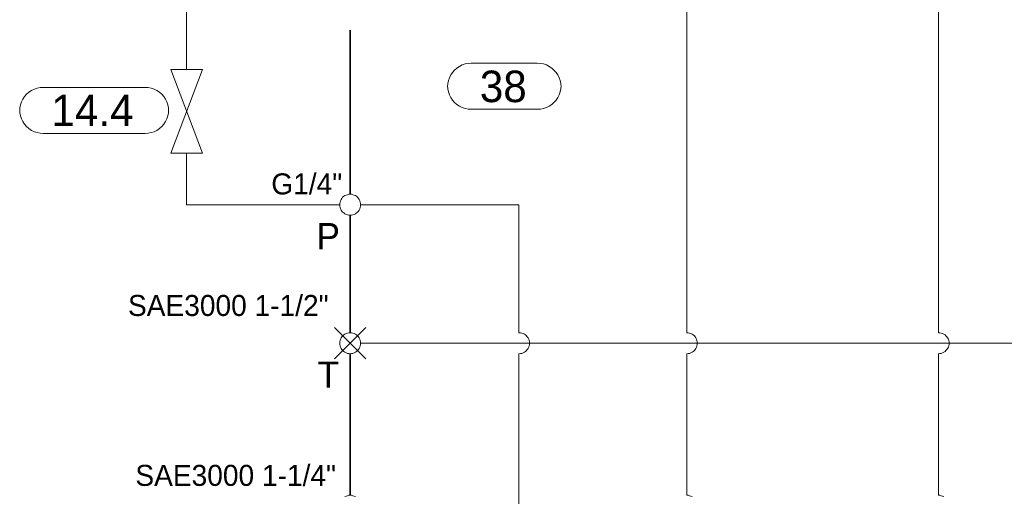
# Model space of a CAD drawing. Header units: millimetres. Extents: x 0 to 203, y 0 to 47.
# Tile 56 of 196: x 3.29 to 6.98, y 32.02 to 33.8. Entities that reach past the tile are written whole.
import ezdxf

# ---------------------------------------------------------------- set-up
doc = ezdxf.new("R2010")
doc.units = ezdxf.units.MM
doc.layers.add('PDF_Geomertry', color=7, linetype='Continuous')
doc.layers.add('PDF_Text', color=7, linetype='Continuous')
doc.styles.add('PDF Arial', font='txt')

msp = doc.modelspace()

# ---------------------------------------------------------------- linework, layer by layer
at = {"layer": 'PDF_Geomertry', "lineweight": 15}
for points in [[(5.7876, 34.2526), (5.7876, 32.6299), (5.7924, 32.6299), (5.7974, 32.6285), (5.8021, 32.6271), (5.8071, 32.6249), (5.8112, 32.6221), (5.8154, 32.6187), (5.8182, 32.6146), (5.8215, 32.6104), (5.8238, 32.6054), (5.8251, 32.6007), (5.8265, 32.5957), (5.8265, 32.591), (5.8265, 32.5854), (5.8251, 32.5804), (5.8238, 32.5757), (5.8215, 32.5707), (5.8182, 32.5665), (5.8154, 32.5632), (5.8112, 32.5596), (5.8071, 32.5568), (5.8021, 32.5549), (5.7974, 32.5526), (5.7924, 32.5521), (5.7876, 32.5513), (5.7924, 32.5521), (5.7974, 32.5526), (5.8021, 32.5549), (5.8071, 32.5568), (5.8112, 32.5596), (5.8154, 32.5632), (5.8182, 32.5665), (5.8215, 32.5707), (5.8238, 32.5757), (5.8251, 32.5804), (5.8265, 32.5854), (5.8265, 32.591), (5.8265, 32.5957), (5.8251, 32.6007), (5.8238, 32.6054), (5.8215, 32.6104), (5.8182, 32.6146), (5.8154, 32.6187), (5.8112, 32.6221), (5.8071, 32.6249), (5.8021, 32.6271), (5.7974, 32.6285), (5.7924, 32.6299), (5.7876, 32.6299)], [(6.7299, 34.2526), (6.7299, 32.6299), (6.7354, 32.6299), (6.7404, 32.6285), (6.7451, 32.6271), (6.7501, 32.6249), (6.7543, 32.6221), (6.7576, 32.6187), (6.7612, 32.6146), (6.764, 32.6104), (6.7668, 32.6054), (6.7682, 32.6007), (6.7696, 32.5957), (6.7696, 32.591), (6.7696, 32.5854), (6.7682, 32.5804), (6.7668, 32.5757), (6.764, 32.5707), (6.7612, 32.5665), (6.7576, 32.5632), (6.7543, 32.5596), (6.7501, 32.5568), (6.7451, 32.5549), (6.7404, 32.5526), (6.7354, 32.5521), (6.7299, 32.5513), (6.7354, 32.5521), (6.7404, 32.5526), (6.7451, 32.5549), (6.7501, 32.5568), (6.7543, 32.5596), (6.7576, 32.5632), (6.7612, 32.5665), (6.764, 32.5707), (6.7668, 32.5757), (6.7682, 32.5804), (6.7696, 32.5854), (6.7696, 32.591), (6.7696, 32.5957), (6.7682, 32.6007), (6.7668, 32.6054), (6.764, 32.6104), (6.7612, 32.6146), (6.7576, 32.6187), (6.7543, 32.6221), (6.7501, 32.6249), (6.7451, 32.6271), (6.7404, 32.6285), (6.7354, 32.6299), (6.7299, 32.6299)], [(3.9132, 33.8596), (3.9132, 33.6165)], [(4.4868, 33.1096), (3.9132, 33.1096), (3.9132, 33.3021)], [(4.5654, 33.1096), (5.1585, 33.1096), (5.1585, 32.6299), (5.164, 32.6299), (5.1688, 32.6285), (5.1737, 32.6271), (5.1785, 32.6249), (5.1826, 32.6221), (5.1862, 32.6187), (5.1896, 32.6146), (5.1924, 32.6104), (5.1951, 32.6054), (5.1965, 32.6007), (5.1974, 32.5957), (5.1979, 32.591), (5.1974, 32.5854), (5.1965, 32.5804), (5.1951, 32.5757), (5.1924, 32.5707), (5.1896, 32.5665), (5.1862, 32.5632), (5.1826, 32.5596), (5.1785, 32.5568), (5.1737, 32.5549), (5.1688, 32.5526), (5.164, 32.5521), (5.1585, 32.5513), (5.164, 32.5521), (5.1688, 32.5526), (5.1737, 32.5549), (5.1785, 32.5568), (5.1826, 32.5596), (5.1862, 32.5632), (5.1896, 32.5665), (5.1924, 32.5707), (5.1951, 32.5757), (5.1965, 32.5804), (5.1974, 32.5854), (5.1979, 32.591), (5.1974, 32.5957), (5.1965, 32.6007), (5.1951, 32.6054), (5.1924, 32.6104), (5.1896, 32.6146), (5.1862, 32.6187), (5.1826, 32.6221), (5.1785, 32.6249), (5.1737, 32.6271), (5.1688, 32.6285), (5.164, 32.6299), (5.1585, 32.6299)], [(4.4668, 32.5318), (4.5849, 32.6499)], [(4.5849, 32.5318), (4.4668, 32.6499)], [(4.5654, 32.591), (7.359, 32.591), (11.1938, 32.591), (14.5535, 32.591), (15.7557, 32.591), (19.0562, 32.591), (20.7654, 32.591), (21.0799, 32.591), (21.3938, 32.591), (22.1446, 32.591)], [(5.1585, 32.5513), (5.1585, 31.9818), (8.9932, 31.9818), (12.3529, 31.9818), (12.3529, 31.5415), (12.3529, 30.5985), (12.3529, 29.6554), (13.3743, 29.6554), (13.3743, 29.8132), (13.3743, 29.8915)], [(5.8071, 32.016), (5.8021, 32.0179), (5.7974, 32.0193), (5.7924, 32.0207), (5.7876, 32.0207), (5.7876, 32.5513)], [(6.7501, 32.016), (6.7451, 32.0179), (6.7404, 32.0193), (6.7354, 32.0207), (6.7299, 32.0207), (6.7299, 32.5513)], [(4.546, 32.016), (4.541, 32.0179), (4.5363, 32.0193), (4.5313, 32.0207), (4.5257, 32.0207), (4.521, 32.0207), (4.516, 32.0193), (4.5112, 32.0179), (4.5063, 32.016)], [(5.7876, 32.0207), (5.7924, 32.0207), (5.7974, 32.0193), (5.8021, 32.0179), (5.8071, 32.016)], [(6.7299, 32.0207), (6.7354, 32.0207), (6.7404, 32.0193), (6.7451, 32.0179), (6.7501, 32.016)]]:
    msp.add_lwpolyline(points, dxfattribs=at)
at = {"layer": 'PDF_Geomertry', "lineweight": 35}
for points in [[(4.5257, 33.1485), (4.5257, 33.7632)], [(4.5257, 32.6299), (4.5257, 33.0701)], [(4.5257, 32.0207), (4.5257, 32.5513)]]:
    msp.add_lwpolyline(points, dxfattribs=at)
at = {"layer": 'PDF_Geomertry', "lineweight": 15}
for points in [[(5.2271, 33.6396), (5.239, 33.6388), (5.2501, 33.6368), (5.2612, 33.6332), (5.2715, 33.6276), (5.2813, 33.6215), (5.2896, 33.6138), (5.2974, 33.6054), (5.3043, 33.5957), (5.309, 33.5854), (5.3126, 33.5743), (5.3146, 33.5632), (5.316, 33.5513), (5.316, 33.5554), (5.3146, 33.5438), (5.3126, 33.5326), (5.309, 33.5215), (5.3043, 33.511), (5.2974, 33.5013), (5.2896, 33.4929), (5.2813, 33.4854), (5.2715, 33.479), (5.2612, 33.4735), (5.2501, 33.4701), (5.239, 33.4679), (5.2271, 33.4674), (4.9799, 33.4674), (4.9682, 33.4679), (4.9571, 33.4701), (4.946, 33.4735), (4.9354, 33.479), (4.9257, 33.4854), (4.9174, 33.4929), (4.9099, 33.5013), (4.9035, 33.511), (4.8979, 33.5215), (4.8946, 33.5326), (4.8924, 33.5438), (4.891, 33.5554), (4.891, 33.5513), (4.8924, 33.5632), (4.8946, 33.5743), (4.8979, 33.5854), (4.9035, 33.5957), (4.9099, 33.6054), (4.9174, 33.6138), (4.9257, 33.6215), (4.9354, 33.6276), (4.946, 33.6332), (4.9571, 33.6368), (4.9682, 33.6388), (4.9799, 33.6396), (5.2271, 33.6396)], [(3.8543, 33.3021), (3.9724, 33.6165), (3.8543, 33.6165), (3.9724, 33.3021), (3.8543, 33.3021)], [(3.7576, 33.5493), (3.7696, 33.5485), (3.7807, 33.5465), (3.7918, 33.5429), (3.8021, 33.5374), (3.8118, 33.5313), (3.8201, 33.5235), (3.8279, 33.5151), (3.834, 33.5054), (3.8396, 33.4951), (3.8432, 33.484), (3.8451, 33.4729), (3.846, 33.461), (3.846, 33.4651), (3.8451, 33.4535), (3.8432, 33.4424), (3.8396, 33.4313), (3.834, 33.4207), (3.8279, 33.411), (3.8201, 33.4026), (3.8118, 33.3951), (3.8021, 33.3882), (3.7918, 33.3832), (3.7807, 33.3799), (3.7696, 33.3771), (3.7576, 33.3763), (3.3765, 33.3763), (3.3654, 33.3771), (3.3535, 33.3799), (3.3432, 33.3832), (3.3326, 33.3882), (3.3229, 33.3951), (3.314, 33.4026), (3.3063, 33.411), (3.3001, 33.4207), (3.2951, 33.4313), (3.291, 33.4424), (3.289, 33.4535), (3.2882, 33.4651), (3.2882, 33.461), (3.289, 33.4729), (3.291, 33.484), (3.2951, 33.4951), (3.3001, 33.5054), (3.3063, 33.5151), (3.314, 33.5235), (3.3229, 33.5313), (3.3326, 33.5374), (3.3432, 33.5429), (3.3535, 33.5465), (3.3654, 33.5485), (3.3765, 33.5493), (3.7576, 33.5493)], [(4.5654, 33.1096), (4.5646, 33.1146), (4.564, 33.1193), (4.5626, 33.1243), (4.5599, 33.129), (4.5571, 33.1332), (4.5535, 33.1374), (4.5501, 33.141), (4.546, 33.1437), (4.541, 33.1457), (4.5363, 33.1471), (4.5313, 33.1485), (4.5257, 33.1485), (4.521, 33.1485), (4.516, 33.1471), (4.5112, 33.1457), (4.5063, 33.1437), (4.5021, 33.141), (4.4979, 33.1374), (4.4946, 33.1332), (4.4918, 33.129), (4.4896, 33.1243), (4.4882, 33.1193), (4.4868, 33.1146), (4.4868, 33.1096), (4.4868, 33.104), (4.4882, 33.0993), (4.4896, 33.0943), (4.4918, 33.0896), (4.4946, 33.0854), (4.4979, 33.0818), (4.5021, 33.0785), (4.5063, 33.0757), (4.5112, 33.0729), (4.516, 33.0715), (4.521, 33.0707), (4.5257, 33.0701), (4.5313, 33.0707), (4.5363, 33.0715), (4.541, 33.0729), (4.546, 33.0757), (4.5501, 33.0785), (4.5535, 33.0818), (4.5571, 33.0854), (4.5599, 33.0896), (4.5626, 33.0943), (4.564, 33.0993), (4.5646, 33.104), (4.5654, 33.1096)], [(4.5654, 32.591), (4.5646, 32.5957), (4.564, 32.6007), (4.5626, 32.6054), (4.5599, 32.6104), (4.5571, 32.6146), (4.5535, 32.6187), (4.5501, 32.6221), (4.546, 32.6249), (4.541, 32.6271), (4.5363, 32.6285), (4.5313, 32.6299), (4.5257, 32.6299), (4.521, 32.6299), (4.516, 32.6285), (4.5112, 32.6271), (4.5063, 32.6249), (4.5021, 32.6221), (4.4979, 32.6187), (4.4946, 32.6146), (4.4918, 32.6104), (4.4896, 32.6054), (4.4882, 32.6007), (4.4868, 32.5957), (4.4868, 32.591), (4.4868, 32.5854), (4.4882, 32.5804), (4.4896, 32.5757), (4.4918, 32.5707), (4.4946, 32.5665), (4.4979, 32.5632), (4.5021, 32.5596), (4.5063, 32.5568), (4.5112, 32.5549), (4.516, 32.5526), (4.521, 32.5521), (4.5257, 32.5513), (4.5313, 32.5521), (4.5363, 32.5526), (4.541, 32.5549), (4.546, 32.5568), (4.5501, 32.5596), (4.5535, 32.5632), (4.5571, 32.5665), (4.5599, 32.5707), (4.5626, 32.5757), (4.564, 32.5804), (4.5646, 32.5854), (4.5654, 32.591)]]:
    msp.add_lwpolyline(points, close=True, dxfattribs=at)

# ---------------------------------------------------------------- texts
at = {"layer": 'PDF_Text', "attachment_point": 7, "style": 'PDF Arial'}
for s, insert, char_height in [('38', (5.0118, 33.4922), 0.11811), ('14.4', (3.4071, 33.404), 0.11811), ('G1/4"', (4.2307, 33.1471), 0.07874), ('P', (4.4001, 32.9424), 0.0984), ('SAE3000 1-1/2"', (3.6938, 32.6915), 0.07874), ('T', (4.4043, 32.4235), 0.0984), ('SAE3000 1-1/4"', (3.7215, 32.0549), 0.07874)]:
    msp.add_mtext(s, dxfattribs=dict(at, insert=insert, char_height=char_height))

doc.saveas('drawing.dxf')
